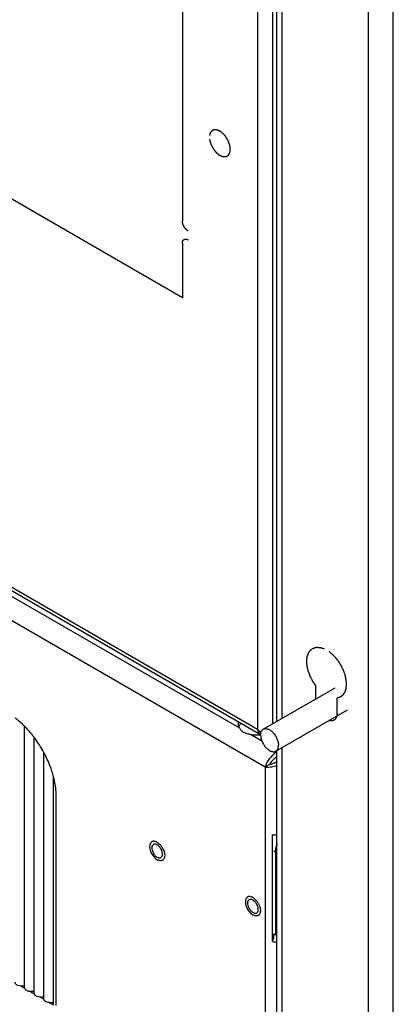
# Model space of a CAD drawing. Header units: inches. Extents: x 3 to 177, y 3 to 114.
# Tile 25 of 95: x 154.81 to 156.65, y 47.79 to 52.64. Entities that reach past the tile are written whole.
import ezdxf

# ---------------------------------------------------------------- set-up
doc = ezdxf.new("R2010")
doc.units = ezdxf.units.IN
doc.header["$LTSCALE"] = 9.973333
doc.header["$MEASUREMENT"] = 0
doc.layers.get('0').update_dxf_attribs({"linetype": 'CONTINUOUS'})
doc.layers.add('03_ALL_AXES', color=7, linetype='CONTINUOUS')
doc.layers.add('08_ALL_COSMETICS', color=7, linetype='CONTINUOUS')

msp = doc.modelspace()

# ---------------------------------------------------------------- linework, layer by layer
at = {"color": 7, "linetype": 'Continuous'}
for p, q in [((156.525, 45.1869), (156.525, 89.278)), ((156.6466, 45.1869), (156.6466, 89.278)), ((155.9779, 87.9097), (155.9779, 49.1438)), ((156.0514, 84.2828), (156.0514, 49.1714)), ((156.0736, 49.1842), (156.0736, 84.2828)), ((156.0988, 49.1987), (156.0988, 84.3005)), ((146.8861, 54.2306), (156.0159, 48.9596)), ((155.9779, 49.1438), (147.1786, 54.2239)), ((155.9926, 49.1177), (147.1894, 54.2001)), ((147.1849, 54.1767), (155.8888, 49.1516)), ((156.2657, 49.2951), (156.2657, 49.3582)), ((156.3694, 49.2231), (156.3694, 49.2983)), ((155.9435, 49.1201), (155.9989, 49.0881)), ((156.0988, 47.0321), (156.0988, 49.0548)), ((156.0736, 47.0673), (156.0736, 49.0371)), ((156.0159, 48.9596), (156.038, 48.9724)), ((156.0159, 48.9596), (156.0159, 47.1895)), ((154.9865, 47.7837), (154.9865, 48.8131)), ((156.0516, 48.0989), (156.0516, 48.6258)), ((156.0583, 48.5454), (156.0656, 48.5412)), ((156.0583, 48.1166), (156.0583, 48.1371)), ((156.0516, 48.0989), (156.0583, 48.1166)), ((154.8323, 47.8673), (154.8098, 47.8803)), ((154.8795, 47.8401), (154.857, 47.8531)), ((154.9266, 47.8129), (154.9041, 47.8259)), ((154.9737, 47.7857), (154.9513, 47.7986))]:
    msp.add_line(p, q, dxfattribs=at)
for centre, radius, start, end in [((156.0191, 49.1489), 0.0403, 222.9477, 231.178), ((156.1254, 48.9376), 0.1082, 119.8008, 126.3062), ((156.1044, 48.9446), 0.0705, 115.9754, 119.3571), ((156.1214, 48.9444), 0.1003, 118.5484, 119.7392), ((156.0209, 49.0714), 0.1005, 297.4605, 301.7396), ((156.0271, 49.0998), 0.1414, 286.4743, 289.2377), ((156.0669, 48.7459), 0.1211, 262.7594, 265.6759), ((156.0673, 48.7511), 0.1263, 265.6702, 272.9073), ((156.0672, 48.2227), 0.1248, 262.7992, 272.9517)]:
    msp.add_arc(centre, radius, start, end, dxfattribs=at)
for points, knots in [([(156.2657, 49.3582), (156.2638, 49.3611), (156.2609, 49.3654), (156.2575, 49.3704), (156.2555, 49.3733), (156.2541, 49.3754), (156.2526, 49.3776), (156.2515, 49.3792), (156.2508, 49.3803), (156.2505, 49.3807), (156.2503, 49.3811), (156.25, 49.3815), (156.2497, 49.3821), (156.2492, 49.3831), (156.2484, 49.3847), (156.2474, 49.3866), (156.2458, 49.3898), (156.2437, 49.3937), (156.2417, 49.3976), (156.2401, 49.4008), (156.2391, 49.4027), (156.2383, 49.4043), (156.2378, 49.4053), (156.2374, 49.406), (156.2372, 49.4064), (156.2371, 49.4068), (156.2369, 49.4073), (156.2364, 49.4085), (156.2358, 49.4103), (156.2349, 49.4127), (156.234, 49.4151), (156.2331, 49.4176), (156.2322, 49.42), (156.2313, 49.4224), (156.2304, 49.4248), (156.2296, 49.4268), (156.229, 49.4284), (156.2286, 49.4297), (156.2282, 49.4307), (156.228, 49.4314), (156.2278, 49.4318), (156.2277, 49.4321), (156.2276, 49.4324), (156.2275, 49.4328), (156.2274, 49.4334), (156.2272, 49.4344), (156.2269, 49.4356), (156.2265, 49.4372), (156.2261, 49.4391), (156.2256, 49.4415), (156.225, 49.4438), (156.2245, 49.4462), (156.224, 49.4485), (156.2234, 49.4509), (156.223, 49.4528), (156.2226, 49.4544), (156.2224, 49.4553), (156.2222, 49.4561), (156.2221, 49.4566), (156.222, 49.457), (156.222, 49.4574), (156.2219, 49.458), (156.2219, 49.459), (156.2218, 49.4605), (156.2216, 49.4624), (156.2214, 49.4654), (156.2211, 49.4691), (156.2208, 49.4729), (156.2206, 49.4755), (156.2205, 49.477), (156.2204, 49.4782), (156.2204, 49.4793), (156.2203, 49.4801), (156.2203, 49.4807), (156.2202, 49.481), (156.2202, 49.4812), (156.2203, 49.4816), (156.2203, 49.482), (156.2204, 49.4827), (156.2205, 49.4835), (156.2206, 49.4849), (156.2208, 49.4866), (156.221, 49.4886), (156.2212, 49.4906), (156.2215, 49.4926), (156.2217, 49.4947), (156.2219, 49.4967), (156.2221, 49.4984), (156.2222, 49.4997), (156.2223, 49.5007), (156.2224, 49.5016), (156.2225, 49.5022), (156.2225, 49.5025), (156.2225, 49.5028), (156.2226, 49.503), (156.2227, 49.5033), (156.2229, 49.5037), (156.2231, 49.5044), (156.2234, 49.5053), (156.2238, 49.5064), (156.2243, 49.5078), (156.2249, 49.5095), (156.2255, 49.5112), (156.226, 49.5129), (156.2266, 49.5146), (156.2272, 49.5162), (156.2277, 49.5176), (156.2281, 49.5188), (156.2283, 49.5195), (156.2285, 49.52), (156.2286, 49.5204), (156.2287, 49.5206), (156.2288, 49.5208), (156.2289, 49.5209), (156.229, 49.521), (156.2292, 49.5213), (156.2295, 49.5218), (156.23, 49.5225), (156.2305, 49.5232), (156.2311, 49.5241), (156.2322, 49.5256), (156.2338, 49.5278), (156.2353, 49.5301), (156.2364, 49.5316), (156.2371, 49.5325), (156.2375, 49.5332), (156.238, 49.5338), (156.2384, 49.5343), (156.2386, 49.5347), (156.2387, 49.5348), (156.2388, 49.5349), (156.2389, 49.535), (156.2391, 49.5351), (156.2393, 49.5353), (156.2397, 49.5356), (156.2403, 49.536), (156.2411, 49.5366), (156.2421, 49.5373), (156.2434, 49.5382), (156.2446, 49.5391), (156.2459, 49.54), (156.2471, 49.5409), (156.2484, 49.5418), (156.2494, 49.5425), (156.2503, 49.5431), (156.2508, 49.5435), (156.2512, 49.5438), (156.2515, 49.544), (156.2518, 49.5442), (156.252, 49.5443), (156.2521, 49.5444), (156.2523, 49.5445), (156.2526, 49.5446), (156.2529, 49.5446), (156.2533, 49.5447), (156.2538, 49.5449), (156.2544, 49.545), (156.2554, 49.5453), (156.2566, 49.5457), (156.2581, 49.5461), (156.2596, 49.5465), (156.2611, 49.5469), (156.2625, 49.5473), (156.264, 49.5477), (156.2653, 49.548), (156.2663, 49.5483), (156.2669, 49.5485), (156.2674, 49.5486), (156.2677, 49.5487), (156.2679, 49.5488), (156.268, 49.5488), (156.2682, 49.5488), (156.2683, 49.5488), (156.2688, 49.5487), (156.2694, 49.5487), (156.2703, 49.5487), (156.2711, 49.5486), (156.2723, 49.5486), (156.2742, 49.5485), (156.2771, 49.5484), (156.2799, 49.5482), (156.2819, 49.5481), (156.283, 49.5481), (156.2839, 49.548), (156.2848, 49.548), (156.2854, 49.548), (156.2858, 49.548), (156.286, 49.5479), (156.2861, 49.5479), (156.2863, 49.5479), (156.2866, 49.5478), (156.2869, 49.5477), (156.2875, 49.5475), (156.2883, 49.5473), (156.2895, 49.5469), (156.2911, 49.5464), (156.2929, 49.5458), (156.2954, 49.5451), (156.2997, 49.5437), (156.3033, 49.5426), (156.3058, 49.5418)], [0, 0, 0, 0, 0.03125, 0.046875, 0.054688, 0.0625, 0.070312, 0.078125, 0.080078, 0.082031, 0.083008, 0.083984, 0.085938, 0.089844, 0.09375, 0.101562, 0.109375, 0.125, 0.140625, 0.148438, 0.15625, 0.160156, 0.164062, 0.166016, 0.166992, 0.167969, 0.169922, 0.171875, 0.179688, 0.1875, 0.195312, 0.203125, 0.210938, 0.21875, 0.226562, 0.234375, 0.238281, 0.242188, 0.246094, 0.248047, 0.249023, 0.25, 0.250977, 0.251953, 0.253906, 0.257812, 0.261719, 0.265625, 0.273438, 0.28125, 0.289062, 0.296875, 0.304688, 0.3125, 0.320312, 0.324219, 0.328125, 0.330078, 0.332031, 0.333008, 0.333984, 0.335938, 0.339844, 0.34375, 0.351562, 0.359375, 0.375, 0.390625, 0.398438, 0.402344, 0.40625, 0.410156, 0.414062, 0.415039, 0.416016, 0.416992, 0.417969, 0.419922, 0.421875, 0.425781, 0.429688, 0.4375, 0.445312, 0.453125, 0.460938, 0.46875, 0.476562, 0.484375, 0.488281, 0.492188, 0.496094, 0.498047, 0.499023, 0.5, 0.500977, 0.501953, 0.503906, 0.507812, 0.511719, 0.515625, 0.523438, 0.53125, 0.539062, 0.546875, 0.554688, 0.5625, 0.570312, 0.574219, 0.578125, 0.580078, 0.582031, 0.583008, 0.583496, 0.583984, 0.584961, 0.585938, 0.589844, 0.59375, 0.597656, 0.601562, 0.609375, 0.625, 0.640625, 0.648438, 0.652344, 0.65625, 0.660156, 0.664062, 0.665039, 0.666016, 0.666504, 0.666992, 0.667969, 0.669922, 0.671875, 0.675781, 0.679688, 0.6875, 0.695312, 0.703125, 0.710938, 0.71875, 0.726562, 0.734375, 0.738281, 0.742188, 0.744141, 0.746094, 0.748047, 0.749023, 0.75, 0.750977, 0.751953, 0.753906, 0.755859, 0.757812, 0.761719, 0.765625, 0.773438, 0.78125, 0.789062, 0.796875, 0.804688, 0.8125, 0.820312, 0.824219, 0.828125, 0.830078, 0.832031, 0.833008, 0.833496, 0.833984, 0.834961, 0.835938, 0.839844, 0.84375, 0.847656, 0.851562, 0.859375, 0.875, 0.890625, 0.898438, 0.902344, 0.90625, 0.910156, 0.914062, 0.915039, 0.916016, 0.916504, 0.916992, 0.917969, 0.919922, 0.921875, 0.925781, 0.929688, 0.9375, 0.945312, 0.953125, 0.96875, 1, 1, 1, 1]), ([(156.3293, 49.5282), (156.3314, 49.5265), (156.3345, 49.5239), (156.3382, 49.5209), (156.3402, 49.5192), (156.3418, 49.518), (156.3434, 49.5167), (156.3445, 49.5157), (156.3453, 49.5151), (156.3456, 49.5148), (156.3459, 49.5146), (156.3461, 49.5144), (156.3466, 49.5139), (156.3472, 49.5133), (156.3482, 49.5122), (156.3494, 49.511), (156.3514, 49.5089), (156.3538, 49.5063), (156.3563, 49.5038), (156.3582, 49.5017), (156.3595, 49.5004), (156.3605, 49.4994), (156.3611, 49.4988), (156.3615, 49.4983), (156.3617, 49.4981), (156.362, 49.4978), (156.3622, 49.4974), (156.3629, 49.4965), (156.3639, 49.4952), (156.3653, 49.4935), (156.3666, 49.4917), (156.3684, 49.4894), (156.3702, 49.487), (156.372, 49.4847), (156.3734, 49.483), (156.3745, 49.4815), (156.3753, 49.4805), (156.3757, 49.4799), (156.3761, 49.4795), (156.3764, 49.479), (156.3768, 49.4783), (156.3775, 49.4772), (156.3785, 49.4756), (156.3796, 49.4737), (156.3812, 49.4712), (156.3828, 49.4686), (156.3844, 49.4661), (156.3855, 49.4642), (156.3867, 49.4623), (156.3876, 49.4608), (156.3882, 49.4599), (156.3885, 49.4594), (156.3888, 49.4589), (156.3891, 49.4582), (156.3895, 49.4574), (156.3902, 49.4561), (156.391, 49.4544), (156.3923, 49.4517), (156.3939, 49.4483), (156.3956, 49.445), (156.3969, 49.4423), (156.3977, 49.4406), (156.3983, 49.4393), (156.3987, 49.4384), (156.3991, 49.4378), (156.3993, 49.4373), (156.3995, 49.4367), (156.3998, 49.4357), (156.4004, 49.4342), (156.4012, 49.4321), (156.4019, 49.43), (156.4029, 49.4273), (156.4047, 49.4225), (156.4062, 49.4184), (156.4072, 49.4156)], [0, 0, 0, 0, 0.0625, 0.09375, 0.109375, 0.125, 0.140625, 0.15625, 0.160156, 0.164062, 0.166016, 0.167969, 0.171875, 0.179688, 0.1875, 0.203125, 0.21875, 0.25, 0.28125, 0.296875, 0.3125, 0.320312, 0.328125, 0.332031, 0.333984, 0.335938, 0.339844, 0.34375, 0.359375, 0.375, 0.390625, 0.40625, 0.4375, 0.453125, 0.46875, 0.484375, 0.492188, 0.496094, 0.5, 0.503906, 0.507812, 0.515625, 0.53125, 0.546875, 0.5625, 0.59375, 0.609375, 0.625, 0.640625, 0.65625, 0.660156, 0.664062, 0.667969, 0.671875, 0.679688, 0.6875, 0.703125, 0.71875, 0.75, 0.78125, 0.796875, 0.8125, 0.820312, 0.828125, 0.832031, 0.835938, 0.839844, 0.84375, 0.859375, 0.875, 0.890625, 0.90625, 0.9375, 1, 1, 1, 1]), ([(156.4072, 49.4156), (156.4076, 49.4138), (156.4084, 49.4102), (156.4097, 49.4048), (156.4107, 49.4004), (156.4115, 49.3972), (156.4119, 49.3954), (156.4122, 49.3941), (156.4125, 49.3929), (156.4127, 49.392), (156.4128, 49.3915), (156.4129, 49.391), (156.4129, 49.3906), (156.413, 49.3898), (156.4131, 49.3883), (156.4133, 49.3862), (156.4136, 49.3827), (156.4139, 49.3792), (156.4142, 49.3758), (156.4144, 49.3736), (156.4145, 49.3719), (156.4146, 49.3706), (156.4147, 49.3695), (156.4148, 49.3686), (156.4148, 49.3681), (156.4149, 49.3676), (156.4149, 49.3672), (156.4149, 49.3667), (156.4148, 49.3661), (156.4147, 49.3654), (156.4146, 49.3644), (156.4145, 49.3628), (156.4143, 49.3609), (156.414, 49.3577), (156.4137, 49.3546), (156.4135, 49.3519), (156.4133, 49.3503), (156.4132, 49.3491), (156.4131, 49.348), (156.413, 49.347), (156.413, 49.3463), (156.4129, 49.346), (156.4129, 49.3458), (156.4129, 49.3456), (156.4128, 49.3454), (156.4127, 49.3451), (156.4125, 49.3445), (156.4122, 49.3437), (156.4118, 49.3424), (156.4113, 49.3407), (156.4107, 49.3387), (156.41, 49.3368), (156.4094, 49.3348), (156.4088, 49.3328), (156.4083, 49.3312), (156.4078, 49.3299), (156.4076, 49.3291), (156.4074, 49.3285), (156.4073, 49.3282), (156.4072, 49.328), (156.4072, 49.3278), (156.4071, 49.3277), (156.4069, 49.3274), (156.4066, 49.327), (156.4062, 49.3263), (156.4057, 49.3255), (156.4052, 49.3247), (156.4045, 49.3237), (156.4033, 49.3218), (156.4019, 49.3197), (156.4005, 49.3176), (156.3996, 49.3163), (156.399, 49.3153), (156.3985, 49.3146), (156.3982, 49.3141), (156.3979, 49.3137), (156.3977, 49.3133), (156.3975, 49.3132), (156.3972, 49.313), (156.397, 49.3128), (156.3965, 49.3124), (156.3959, 49.3119), (156.3952, 49.3114), (156.3943, 49.3107), (156.3931, 49.3098), (156.3917, 49.3087), (156.3903, 49.3076), (156.3889, 49.3065), (156.3878, 49.3056), (156.3868, 49.3049), (156.3861, 49.3043), (156.3856, 49.3039), (156.3853, 49.3036), (156.3851, 49.3035), (156.385, 49.3034), (156.3848, 49.3033), (156.3846, 49.3033), (156.3843, 49.3032), (156.3837, 49.303), (156.383, 49.3028), (156.3822, 49.3025), (156.381, 49.3021), (156.3796, 49.3017), (156.3779, 49.3011), (156.3756, 49.3004), (156.3728, 49.2995), (156.3705, 49.2987), (156.3694, 49.2983)], [0, 0, 0, 0, 0.03125, 0.0625, 0.09375, 0.109375, 0.117188, 0.125, 0.132812, 0.136719, 0.140625, 0.142578, 0.144531, 0.148438, 0.15625, 0.171875, 0.1875, 0.21875, 0.234375, 0.25, 0.257812, 0.265625, 0.273438, 0.277344, 0.28125, 0.283203, 0.285156, 0.289062, 0.292969, 0.296875, 0.304688, 0.3125, 0.328125, 0.34375, 0.375, 0.390625, 0.398438, 0.40625, 0.414062, 0.421875, 0.425781, 0.427734, 0.428711, 0.429688, 0.431641, 0.433594, 0.4375, 0.445312, 0.453125, 0.46875, 0.484375, 0.5, 0.515625, 0.53125, 0.546875, 0.554688, 0.5625, 0.566406, 0.568359, 0.570312, 0.571289, 0.572266, 0.574219, 0.578125, 0.585938, 0.59375, 0.601562, 0.609375, 0.625, 0.65625, 0.671875, 0.6875, 0.695312, 0.703125, 0.707031, 0.710938, 0.714844, 0.716797, 0.71875, 0.722656, 0.726562, 0.734375, 0.742188, 0.75, 0.765625, 0.78125, 0.796875, 0.8125, 0.828125, 0.835938, 0.84375, 0.851562, 0.853516, 0.855469, 0.857422, 0.858398, 0.859375, 0.863281, 0.867188, 0.875, 0.882812, 0.890625, 0.90625, 0.921875, 0.9375, 0.96875, 1, 1, 1, 1]), ([(156.3544, 49.1896), (156.354, 49.1894), (156.3531, 49.189), (156.3522, 49.1885), (156.3515, 49.1882), (156.3512, 49.1881), (156.351, 49.188), (156.3508, 49.1879), (156.3504, 49.1878), (156.3498, 49.1876), (156.349, 49.1874), (156.3483, 49.1871), (156.3477, 49.187), (156.3472, 49.1868), (156.3468, 49.1867), (156.3464, 49.1867), (156.3457, 49.1866), (156.3448, 49.1864), (156.3439, 49.1863), (156.3433, 49.1862), (156.343, 49.1862), (156.3425, 49.1862), (156.342, 49.1862), (156.341, 49.1862), (156.3401, 49.1862), (156.3393, 49.1862), (156.3389, 49.1862), (156.3384, 49.1862), (156.3379, 49.1863), (156.3372, 49.1863), (156.3363, 49.1865), (156.3355, 49.1866), (156.3347, 49.1867), (156.3342, 49.1867), (156.3337, 49.1868), (156.3333, 49.1869), (156.3324, 49.1872), (156.3311, 49.1875), (156.3299, 49.1878), (156.3293, 49.1879)], [0, 0, 0, 0, 0.0625, 0.125, 0.140625, 0.15625, 0.164062, 0.171875, 0.1875, 0.21875, 0.25, 0.28125, 0.3125, 0.328125, 0.34375, 0.359375, 0.375, 0.4375, 0.46875, 0.484375, 0.5, 0.515625, 0.53125, 0.5625, 0.625, 0.640625, 0.65625, 0.671875, 0.6875, 0.71875, 0.75, 0.78125, 0.8125, 0.828125, 0.84375, 0.859375, 0.875, 0.9375, 1, 1, 1, 1]), ([(156.368, 49.2102), (156.3679, 49.2096), (156.3676, 49.2085), (156.3672, 49.2071), (156.3669, 49.2061), (156.3667, 49.2056), (156.3665, 49.2051), (156.3662, 49.2044), (156.3659, 49.2037), (156.3656, 49.2029), (156.3653, 49.2023), (156.3651, 49.2017), (156.3649, 49.2013), (156.3644, 49.2005), (156.3639, 49.1996), (156.3634, 49.1987), (156.3632, 49.1983), (156.363, 49.1979), (156.3628, 49.1976), (156.3625, 49.1972), (156.3619, 49.1965), (156.3614, 49.1958), (156.3609, 49.1952), (156.3607, 49.1949), (156.3605, 49.1946), (156.3601, 49.1943), (156.3596, 49.1938), (156.3591, 49.1933), (156.3585, 49.1928), (156.3581, 49.1923), (156.3577, 49.192), (156.3574, 49.1917), (156.3571, 49.1915), (156.3565, 49.1911), (156.3556, 49.1905), (156.3548, 49.1899), (156.3544, 49.1896)], [0, 0, 0, 0, 0.0625, 0.125, 0.15625, 0.171875, 0.1875, 0.21875, 0.25, 0.28125, 0.3125, 0.328125, 0.34375, 0.375, 0.4375, 0.46875, 0.484375, 0.5, 0.515625, 0.53125, 0.5625, 0.625, 0.640625, 0.65625, 0.671875, 0.6875, 0.71875, 0.75, 0.78125, 0.8125, 0.828125, 0.84375, 0.859375, 0.875, 0.9375, 1, 1, 1, 1]), ([(156.3694, 49.2231), (156.3694, 49.2225), (156.3694, 49.2217), (156.3694, 49.2205), (156.3693, 49.2197), (156.3693, 49.2189), (156.3692, 49.2181), (156.3691, 49.2172), (156.3691, 49.2164), (156.369, 49.2156), (156.3689, 49.2148), (156.3688, 49.214), (156.3686, 49.2133), (156.3685, 49.2125), (156.3683, 49.2115), (156.3681, 49.2107), (156.368, 49.2102)], [0, 0, 0, 0, 0.125, 0.1875, 0.25, 0.3125, 0.375, 0.4375, 0.5, 0.5625, 0.625, 0.6875, 0.75, 0.8125, 0.875, 1, 1, 1, 1]), ([(155.8888, 49.1516), (155.8907, 49.1476), (155.8964, 49.1395), (155.9089, 49.1299), (155.9252, 49.1234), (155.9372, 49.1211), (155.9435, 49.1201)], [0, 0, 0, 0, 0.205638, 0.442107, 0.708308, 1, 1, 1, 1]), ([(155.9779, 49.1438), (155.9785, 49.1416), (155.981, 49.1336), (155.9853, 49.126), (155.9896, 49.1215)], [0, 0, 0, 0, 0.262568, 1, 1, 1, 1]), ([(156.0613, 49.0248), (156.0574, 49.0219), (156.0429, 49.0098), (156.031, 48.9944), (156.0244, 48.982)], [0, 0, 0, 0, 0.255482, 1, 1, 1, 1]), ([(156.0698, 49.0061), (156.0624, 49.0019), (156.0501, 48.9919), (156.0408, 48.9789), (156.038, 48.9724)], [0, 0, 0, 0, 0.547202, 1, 1, 1, 1]), ([(156.0244, 48.982), (156.0234, 48.9801), (156.0199, 48.9729), (156.0171, 48.9653), (156.0159, 48.9596)], [0, 0, 0, 0, 0.270113, 1, 1, 1, 1]), ([(156.0159, 48.9596), (156.0236, 48.9584), (156.0411, 48.9583), (156.0582, 48.9615), (156.0672, 48.9642)], [0, 0, 0, 0, 0.454566, 1, 1, 1, 1]), ([(156.038, 48.9724), (156.0401, 48.9728), (156.0502, 48.9748), (156.06, 48.9785), (156.0672, 48.9823)], [0, 0, 0, 0, 0.206633, 1, 1, 1, 1])]:
    msp.add_open_spline(points, degree=3, knots=knots, dxfattribs=at)
for points in [[(155.984, 49.1384), (155.9819, 49.1401), (155.9798, 49.1418), (155.9779, 49.1438)], [(155.9951, 49.1312), (155.9912, 49.1333), (155.9875, 49.1357), (155.984, 49.1384)]]:
    msp.add_open_spline(points, degree=3, dxfattribs=at)
at = {"layer": '03_ALL_AXES', "color": 7, "linetype": 'Continuous'}
for p, q in [((156.0059, 49.1451), (156.3595, 49.3492)), ((156.0682, 49.0371), (156.4218, 49.2412)), ((154.8309, 47.8715), (154.8309, 49.1567)), ((154.878, 47.8443), (154.878, 49.1032)), ((154.9252, 47.8171), (154.9252, 49.0294)), ((154.9723, 47.7898), (154.9723, 48.909)), ((155.4802, 48.5773), (155.4778, 48.5782)), ((155.4844, 48.5874), (155.4887, 48.5845)), ((155.5098, 48.5258), (155.51, 48.5299)), ((155.5206, 48.5245), (155.5204, 48.5188)), ((156.0659, 48.5488), (156.0656, 48.5412)), ((156.0656, 48.5412), (156.0656, 48.1329)), ((155.9558, 48.3153), (155.9601, 48.3124)), ((155.9516, 48.3052), (155.9492, 48.3061)), ((155.9812, 48.2536), (155.9814, 48.2577)), ((155.9921, 48.2523), (155.9918, 48.2466)), ((156.0583, 48.1371), (156.0656, 48.1329))]:
    msp.add_line(p, q, dxfattribs=at)
for centre, radius, start, end in [((154.4212, 48.7588), 0.5731, 28.2295, 37.0335), ((155.9765, 49.2778), 0.1612, 267.5395, 275.7628), ((155.4713, 48.5666), 0.0126, 108.905, 119.9895), ((155.4588, 48.5448), 0.0497, 59.024, 59.9978), ((155.9302, 48.2727), 0.0497, 59.024, 59.9978), ((155.9427, 48.2944), 0.0126, 108.905, 119.9895), ((154.8183, 47.9289), 0.0494, 281.4405, 285.0648), ((154.8654, 47.9017), 0.0494, 281.4405, 285.0648), ((154.9126, 47.8745), 0.0494, 281.4405, 285.0648), ((154.9597, 47.8473), 0.0494, 281.4405, 285.0648)]:
    msp.add_arc(centre, radius, start, end, dxfattribs=at)
for points, knots in [([(154.8315, 49.1583), (154.8277, 49.1621), (154.8126, 49.1767), (154.7965, 49.1902), (154.784, 49.1994)], [0, 0, 0, 0, 0.256769, 1, 1, 1, 1]), ([(154.8787, 49.104), (154.875, 49.1088), (154.8602, 49.1277), (154.8442, 49.1457), (154.8315, 49.1583)], [0, 0, 0, 0, 0.254372, 1, 1, 1, 1]), ([(155.8828, 49.1707), (155.8828, 49.1697), (155.883, 49.1655), (155.8841, 49.1613), (155.8853, 49.1584)], [0, 0, 0, 0, 0.246504, 1, 1, 1, 1]), ([(155.8853, 49.1584), (155.886, 49.1566), (155.8871, 49.1543), (155.8885, 49.1522), (155.8888, 49.1516)], [0, 0, 0, 0, 0.744291, 1, 1, 1, 1]), ([(155.8964, 49.1731), (155.8952, 49.172), (155.891, 49.1677), (155.8876, 49.1626), (155.8858, 49.1586)], [0, 0, 0, 0, 0.266294, 1, 1, 1, 1]), ([(155.993, 49.1165), (155.993, 49.1197), (155.9935, 49.1257), (155.9956, 49.1328), (155.9981, 49.1375), (156.0003, 49.1406), (156.0029, 49.1431), (156.0049, 49.1445), (156.0059, 49.1451)], [0, 0, 0, 0, 0.289407, 0.548292, 0.667741, 0.781771, 0.891905, 1, 1, 1, 1]), ([(156.0059, 49.1451), (156.0074, 49.146), (156.0108, 49.1474), (156.0164, 49.1482), (156.0224, 49.1478), (156.0287, 49.1461), (156.0352, 49.1432), (156.0416, 49.1393), (156.048, 49.1343), (156.0563, 49.1263), (156.0655, 49.1145), (156.0727, 49.1012), (156.077, 49.09), (156.0794, 49.0817), (156.0808, 49.0736), (156.0812, 49.0682), (156.0812, 49.0657)], [0, 0, 0, 0, 0.042826, 0.087421, 0.135217, 0.187141, 0.243603, 0.304577, 0.369693, 0.43832, 0.582552, 0.729591, 0.8016, 0.871217, 0.937596, 1, 1, 1, 1]), ([(155.9435, 49.1201), (155.9456, 49.1196), (155.9542, 49.118), (155.963, 49.117), (155.9696, 49.1168)], [0, 0, 0, 0, 0.245327, 1, 1, 1, 1]), ([(155.993, 49.1165), (155.993, 49.114), (155.9934, 49.1086), (155.9948, 49.1005), (155.9971, 49.0922), (156.0014, 49.081), (156.0086, 49.0677), (156.0179, 49.0559), (156.0262, 49.0479), (156.0325, 49.0429), (156.039, 49.039), (156.0454, 49.0361), (156.0517, 49.0344), (156.0577, 49.034), (156.0633, 49.0348), (156.0667, 49.0362), (156.0682, 49.0371)], [0, 0, 0, 0, 0.062404, 0.128783, 0.1984, 0.270409, 0.417448, 0.56168, 0.630307, 0.695423, 0.756397, 0.812859, 0.864783, 0.912579, 0.957174, 1, 1, 1, 1]), ([(156.0682, 49.0371), (156.0693, 49.0377), (156.0712, 49.0391), (156.0738, 49.0416), (156.0761, 49.0447), (156.0786, 49.0494), (156.0807, 49.0565), (156.0812, 49.0625), (156.0812, 49.0657)], [0, 0, 0, 0, 0.108095, 0.218229, 0.332259, 0.451708, 0.710593, 1, 1, 1, 1]), ([(154.9738, 48.9088), (154.9712, 48.919), (154.9591, 48.9607), (154.9417, 49.0009), (154.9261, 49.0299)], [0, 0, 0, 0, 0.243076, 1, 1, 1, 1]), ([(154.9865, 48.8131), (154.9865, 48.8207), (154.9854, 48.8529), (154.9798, 48.8849), (154.9738, 48.9088)], [0, 0, 0, 0, 0.236934, 1, 1, 1, 1]), ([(155.449, 48.5802), (155.4479, 48.5775), (155.4465, 48.5711), (155.4466, 48.5608), (155.4488, 48.5496), (155.453, 48.5382), (155.4588, 48.5272), (155.4661, 48.5172), (155.4743, 48.5087), (155.4805, 48.5042), (155.4836, 48.5024)], [0, 0, 0, 0, 0.099326, 0.212691, 0.33854, 0.473225, 0.611899, 0.749229, 0.880045, 1, 1, 1, 1]), ([(155.4748, 48.5917), (155.4721, 48.5925), (155.468, 48.5932), (155.4626, 48.5926), (155.4591, 48.5914), (155.4559, 48.5895), (155.4521, 48.5861), (155.45, 48.5827), (155.449, 48.5802)], [0, 0, 0, 0, 0.269697, 0.393037, 0.511572, 0.628414, 0.746938, 1, 1, 1, 1]), ([(155.465, 48.5775), (155.4625, 48.576), (155.4581, 48.5705), (155.4572, 48.5639), (155.4572, 48.5604)], [0, 0, 0, 0, 0.449486, 1, 1, 1, 1]), ([(155.4572, 48.5604), (155.4572, 48.5592), (155.4575, 48.5542), (155.4586, 48.5493), (155.4599, 48.5456)], [0, 0, 0, 0, 0.23303, 1, 1, 1, 1]), ([(155.4778, 48.5782), (155.4768, 48.5785), (155.4734, 48.5794), (155.4696, 48.5793), (155.4672, 48.5785)], [0, 0, 0, 0, 0.274001, 1, 1, 1, 1]), ([(155.4836, 48.5878), (155.4829, 48.5883), (155.4801, 48.5898), (155.4771, 48.5911), (155.4748, 48.5917)], [0, 0, 0, 0, 0.262251, 1, 1, 1, 1]), ([(155.5001, 48.5594), (155.4974, 48.5635), (155.4916, 48.5704), (155.484, 48.5757), (155.4802, 48.5773)], [0, 0, 0, 0, 0.534119, 1, 1, 1, 1]), ([(155.4887, 48.5845), (155.4921, 48.582), (155.4987, 48.576), (155.507, 48.5654), (155.5138, 48.5533), (155.517, 48.5447), (155.5182, 48.5403)], [0, 0, 0, 0, 0.236784, 0.490089, 0.748573, 1, 1, 1, 1]), ([(155.5074, 48.5446), (155.507, 48.5459), (155.505, 48.5511), (155.5024, 48.556), (155.5001, 48.5594)], [0, 0, 0, 0, 0.246331, 1, 1, 1, 1]), ([(156.0736, 48.5801), (156.0716, 48.5749), (156.0683, 48.5646), (156.0664, 48.554), (156.0659, 48.5488)], [0, 0, 0, 0, 0.516194, 1, 1, 1, 1]), ([(155.4599, 48.5456), (155.4617, 48.5401), (155.467, 48.5297), (155.4765, 48.5192), (155.4851, 48.5136), (155.4913, 48.5112), (155.4972, 48.5108), (155.5008, 48.5119), (155.5023, 48.5128)], [0, 0, 0, 0, 0.296524, 0.580136, 0.705404, 0.815823, 0.91233, 1, 1, 1, 1]), ([(155.5182, 48.51), (155.5173, 48.5075), (155.5152, 48.5041), (155.5114, 48.5007), (155.5082, 48.4988), (155.5046, 48.4977), (155.4993, 48.4971), (155.4952, 48.4977), (155.4925, 48.4985)], [0, 0, 0, 0, 0.253062, 0.371586, 0.488428, 0.606963, 0.730303, 1, 1, 1, 1]), ([(155.5023, 48.5128), (155.5044, 48.514), (155.5081, 48.5179), (155.5094, 48.5231), (155.5098, 48.5258)], [0, 0, 0, 0, 0.460813, 1, 1, 1, 1]), ([(155.51, 48.5299), (155.51, 48.531), (155.5098, 48.536), (155.5086, 48.541), (155.5074, 48.5446)], [0, 0, 0, 0, 0.23303, 1, 1, 1, 1]), ([(155.5182, 48.5403), (155.5186, 48.5389), (155.5199, 48.5338), (155.5206, 48.5284), (155.5206, 48.5245)], [0, 0, 0, 0, 0.262482, 1, 1, 1, 1]), ([(155.5204, 48.5188), (155.5203, 48.518), (155.5199, 48.515), (155.5191, 48.512), (155.5182, 48.51)], [0, 0, 0, 0, 0.263405, 1, 1, 1, 1]), ([(155.4925, 48.4985), (155.4918, 48.4987), (155.4887, 48.4997), (155.4858, 48.5012), (155.4836, 48.5024)], [0, 0, 0, 0, 0.237982, 1, 1, 1, 1]), ([(155.9462, 48.3196), (155.9435, 48.3203), (155.9394, 48.321), (155.9341, 48.3204), (155.9305, 48.3192), (155.9273, 48.3174), (155.9235, 48.314), (155.9214, 48.3105), (155.9204, 48.3081)], [0, 0, 0, 0, 0.269697, 0.393037, 0.511572, 0.628414, 0.746938, 1, 1, 1, 1]), ([(155.9551, 48.3157), (155.9543, 48.3161), (155.9515, 48.3177), (155.9485, 48.3189), (155.9462, 48.3196)], [0, 0, 0, 0, 0.262251, 1, 1, 1, 1]), ([(155.9204, 48.3081), (155.9193, 48.3053), (155.9179, 48.2989), (155.918, 48.2886), (155.9202, 48.2774), (155.9244, 48.266), (155.9302, 48.255), (155.9375, 48.245), (155.9457, 48.2366), (155.9519, 48.232), (155.9551, 48.2302)], [0, 0, 0, 0, 0.099326, 0.212691, 0.33854, 0.473225, 0.611899, 0.749229, 0.880045, 1, 1, 1, 1]), ([(155.9364, 48.3053), (155.9339, 48.3038), (155.9295, 48.2984), (155.9287, 48.2918), (155.9287, 48.2882)], [0, 0, 0, 0, 0.449486, 1, 1, 1, 1]), ([(155.9287, 48.2882), (155.9287, 48.287), (155.9289, 48.282), (155.93, 48.2771), (155.9313, 48.2735)], [0, 0, 0, 0, 0.23303, 1, 1, 1, 1]), ([(155.9313, 48.2735), (155.9331, 48.2679), (155.9384, 48.2576), (155.9479, 48.247), (155.9565, 48.2414), (155.9627, 48.2391), (155.9686, 48.2386), (155.9722, 48.2398), (155.9737, 48.2406)], [0, 0, 0, 0, 0.296524, 0.580136, 0.705404, 0.815823, 0.91233, 1, 1, 1, 1]), ([(155.9492, 48.3061), (155.9482, 48.3064), (155.9448, 48.3072), (155.941, 48.3071), (155.9386, 48.3063)], [0, 0, 0, 0, 0.274001, 1, 1, 1, 1]), ([(155.9715, 48.2873), (155.9688, 48.2913), (155.963, 48.2983), (155.9554, 48.3035), (155.9516, 48.3052)], [0, 0, 0, 0, 0.534119, 1, 1, 1, 1]), ([(155.9601, 48.3124), (155.9635, 48.3099), (155.9701, 48.3039), (155.9784, 48.2932), (155.9852, 48.2812), (155.9884, 48.2725), (155.9897, 48.2681)], [0, 0, 0, 0, 0.236784, 0.490089, 0.748573, 1, 1, 1, 1]), ([(155.9788, 48.2725), (155.9784, 48.2737), (155.9765, 48.2789), (155.9738, 48.2838), (155.9715, 48.2873)], [0, 0, 0, 0, 0.246331, 1, 1, 1, 1]), ([(155.9814, 48.2577), (155.9814, 48.2589), (155.9812, 48.2639), (155.9801, 48.2688), (155.9788, 48.2725)], [0, 0, 0, 0, 0.23303, 1, 1, 1, 1]), ([(155.9897, 48.2681), (155.99, 48.2668), (155.9913, 48.2616), (155.992, 48.2562), (155.9921, 48.2523)], [0, 0, 0, 0, 0.262482, 1, 1, 1, 1]), ([(155.9639, 48.2264), (155.9632, 48.2266), (155.9601, 48.2276), (155.9572, 48.229), (155.9551, 48.2302)], [0, 0, 0, 0, 0.237982, 1, 1, 1, 1]), ([(155.9897, 48.2378), (155.9887, 48.2354), (155.9866, 48.232), (155.9828, 48.2285), (155.9796, 48.2267), (155.976, 48.2255), (155.9707, 48.2249), (155.9666, 48.2256), (155.9639, 48.2264)], [0, 0, 0, 0, 0.253062, 0.371586, 0.488428, 0.606963, 0.730303, 1, 1, 1, 1]), ([(155.9737, 48.2406), (155.9758, 48.2418), (155.9795, 48.2458), (155.9808, 48.2509), (155.9812, 48.2536)], [0, 0, 0, 0, 0.460813, 1, 1, 1, 1]), ([(155.9918, 48.2466), (155.9917, 48.2458), (155.9913, 48.2428), (155.9905, 48.2399), (155.9897, 48.2378)], [0, 0, 0, 0, 0.263405, 1, 1, 1, 1]), ([(154.8281, 47.8805), (154.823, 47.8795), (154.8126, 47.879), (154.8002, 47.8816), (154.792, 47.8858), (154.7874, 47.8895), (154.7845, 47.8939), (154.7837, 47.8972), (154.7837, 47.8987)], [0, 0, 0, 0, 0.296525, 0.580139, 0.705407, 0.815826, 0.912332, 1, 1, 1, 1]), ([(154.8752, 47.8533), (154.8701, 47.8523), (154.8597, 47.8517), (154.8474, 47.8544), (154.8392, 47.8585), (154.8346, 47.8623), (154.8316, 47.8667), (154.8309, 47.8699), (154.8309, 47.8715)], [0, 0, 0, 0, 0.296525, 0.580139, 0.705407, 0.815826, 0.912332, 1, 1, 1, 1]), ([(154.9224, 47.8261), (154.9172, 47.8251), (154.9069, 47.8245), (154.8945, 47.8271), (154.8863, 47.8313), (154.8817, 47.8351), (154.8787, 47.8395), (154.878, 47.8427), (154.878, 47.8443)], [0, 0, 0, 0, 0.296525, 0.580139, 0.705407, 0.815826, 0.912332, 1, 1, 1, 1]), ([(154.9695, 47.7989), (154.9644, 47.7979), (154.954, 47.7973), (154.9416, 47.7999), (154.9334, 47.8041), (154.9289, 47.8079), (154.9259, 47.8122), (154.9252, 47.8155), (154.9252, 47.8171)], [0, 0, 0, 0, 0.296525, 0.580139, 0.705407, 0.815826, 0.912332, 1, 1, 1, 1])]:
    msp.add_open_spline(points, degree=3, knots=knots, dxfattribs=at)
msp.add_open_spline([(155.8842, 49.1801), (155.8833, 49.1771), (155.8828, 49.1739), (155.8828, 49.1707)], degree=3, dxfattribs=at)
at = {"layer": '08_ALL_COSMETICS', "color": 7, "linetype": 'Continuous'}
for p, q in [((155.6081, 53.8527), (155.6081, 51.6486)), ((155.6081, 51.2709), (153.8139, 52.3067)), ((155.6081, 51.5398), (155.6081, 51.2709))]:
    msp.add_line(p, q, dxfattribs=at)
for points, knots in [([(155.8429, 52.0139), (155.8427, 52.0148), (155.8422, 52.0167), (155.8416, 52.0196), (155.8411, 52.0219), (155.8406, 52.0238), (155.8404, 52.025), (155.8402, 52.0259), (155.84, 52.0265), (155.84, 52.0268), (155.8399, 52.0271), (155.8397, 52.0275), (155.8394, 52.0283), (155.839, 52.0295), (155.8383, 52.0315), (155.8376, 52.0334), (155.8369, 52.0353), (155.8364, 52.0367), (155.8359, 52.0379), (155.8356, 52.0389), (155.8354, 52.0395), (155.8352, 52.04), (155.835, 52.0404), (155.8346, 52.0413), (155.8337, 52.0429), (155.8326, 52.0452), (155.8311, 52.0481), (155.8301, 52.0502), (155.8294, 52.0516), (155.829, 52.0523), (155.8287, 52.0529), (155.8284, 52.0533), (155.8281, 52.0537), (155.8278, 52.0543), (155.8272, 52.0552), (155.8262, 52.0567), (155.8248, 52.0589), (155.8233, 52.0611), (155.8223, 52.0626), (155.8217, 52.0635), (155.8214, 52.064), (155.8211, 52.0645), (155.8208, 52.0649), (155.8204, 52.0654), (155.8199, 52.066), (155.8189, 52.0672), (155.8174, 52.0689), (155.8154, 52.0713), (155.8138, 52.0732), (155.8127, 52.0746), (155.8121, 52.0753), (155.8117, 52.0757), (155.8114, 52.076), (155.8109, 52.0764), (155.8102, 52.077), (155.8093, 52.0779), (155.8083, 52.0788), (155.8068, 52.0802), (155.8054, 52.0815), (155.804, 52.0828), (155.8031, 52.0836), (155.8025, 52.0842), (155.8022, 52.0845), (155.802, 52.0846), (155.8018, 52.0847), (155.8016, 52.0849), (155.8012, 52.0852), (155.8005, 52.0856), (155.7996, 52.0862), (155.7981, 52.0872), (155.7966, 52.0882), (155.7952, 52.0892), (155.7942, 52.0899), (155.7935, 52.0904), (155.7929, 52.0908), (155.7925, 52.0911), (155.7921, 52.0913), (155.7918, 52.0915), (155.7915, 52.0916), (155.7912, 52.0918), (155.7907, 52.092), (155.7902, 52.0923), (155.7894, 52.0926), (155.7885, 52.093), (155.787, 52.0937), (155.7855, 52.0943), (155.7841, 52.095), (155.7831, 52.0954), (155.7825, 52.0957), (155.7821, 52.0959), (155.7819, 52.096), (155.7817, 52.0961), (155.7815, 52.0961), (155.7812, 52.0962), (155.7806, 52.0963), (155.7797, 52.0965), (155.7782, 52.0968), (155.7768, 52.0971), (155.7753, 52.0974), (155.7743, 52.0976), (155.7734, 52.0978), (155.7726, 52.0979), (155.7722, 52.098), (155.772, 52.0981), (155.7718, 52.0981), (155.7716, 52.0981), (155.7713, 52.0981), (155.7709, 52.098), (155.7701, 52.098), (155.7692, 52.0979), (155.7679, 52.0978), (155.7666, 52.0977), (155.7653, 52.0976), (155.7645, 52.0976), (155.7638, 52.0975), (155.7633, 52.0975), (155.7629, 52.0975), (155.7626, 52.0973), (155.7623, 52.0972), (155.762, 52.0971), (155.7614, 52.0969), (155.7604, 52.0964), (155.7593, 52.096), (155.7582, 52.0955), (155.7573, 52.0951), (155.7566, 52.0949), (155.7561, 52.0946), (155.7557, 52.0945), (155.7554, 52.0943), (155.7551, 52.0942), (155.7549, 52.094), (155.7545, 52.0937), (155.7541, 52.0932), (155.7535, 52.0927), (155.7526, 52.0919), (155.7517, 52.0911), (155.7508, 52.0902), (155.7501, 52.0896), (155.7496, 52.0891), (155.7492, 52.0888), (155.7491, 52.0887), (155.7489, 52.0886), (155.7488, 52.0884), (155.7487, 52.0882), (155.7485, 52.0879), (155.7482, 52.0873), (155.7478, 52.0866), (155.7473, 52.0857), (155.7466, 52.0845), (155.7459, 52.0834), (155.7453, 52.0822), (155.7449, 52.0815), (155.7446, 52.081), (155.7444, 52.0807), (155.7443, 52.0806), (155.7443, 52.0804), (155.7442, 52.0802), (155.7441, 52.0798), (155.744, 52.0792), (155.7437, 52.0783), (155.7433, 52.0768), (155.7429, 52.075), (155.7423, 52.0728), (155.7419, 52.0714), (155.7417, 52.0707)], [0, 0, 0, 0, 0.015625, 0.03125, 0.046875, 0.054688, 0.0625, 0.066406, 0.070312, 0.071289, 0.072266, 0.074219, 0.078125, 0.085938, 0.09375, 0.109375, 0.117188, 0.125, 0.132812, 0.136719, 0.140625, 0.142578, 0.144531, 0.148438, 0.15625, 0.171875, 0.1875, 0.203125, 0.207031, 0.210938, 0.214844, 0.216797, 0.21875, 0.222656, 0.226562, 0.234375, 0.25, 0.265625, 0.273438, 0.277344, 0.28125, 0.283203, 0.285156, 0.289062, 0.292969, 0.296875, 0.3125, 0.328125, 0.34375, 0.351562, 0.355469, 0.357422, 0.359375, 0.363281, 0.367188, 0.375, 0.382812, 0.390625, 0.40625, 0.414062, 0.421875, 0.425781, 0.427734, 0.428711, 0.429688, 0.431641, 0.433594, 0.4375, 0.445312, 0.453125, 0.46875, 0.476562, 0.484375, 0.488281, 0.492188, 0.496094, 0.498047, 0.5, 0.501953, 0.503906, 0.507812, 0.511719, 0.515625, 0.523438, 0.53125, 0.546875, 0.554688, 0.5625, 0.566406, 0.568359, 0.570312, 0.571289, 0.572266, 0.574219, 0.578125, 0.585938, 0.59375, 0.609375, 0.617188, 0.625, 0.632812, 0.636719, 0.640625, 0.641602, 0.642578, 0.644531, 0.646484, 0.648438, 0.65625, 0.664062, 0.671875, 0.6875, 0.695312, 0.703125, 0.707031, 0.710938, 0.714844, 0.716797, 0.71875, 0.722656, 0.726562, 0.734375, 0.75, 0.757812, 0.765625, 0.773438, 0.777344, 0.78125, 0.783203, 0.785156, 0.789062, 0.792969, 0.796875, 0.804688, 0.8125, 0.828125, 0.835938, 0.84375, 0.851562, 0.853516, 0.855469, 0.857422, 0.858398, 0.859375, 0.863281, 0.867188, 0.875, 0.882812, 0.890625, 0.90625, 0.914062, 0.921875, 0.925781, 0.927734, 0.928711, 0.929688, 0.931641, 0.933594, 0.9375, 0.945312, 0.953125, 0.96875, 0.984375, 1, 1, 1, 1]), ([(155.7417, 52.0516), (155.7419, 52.0506), (155.7423, 52.0484), (155.7429, 52.0458), (155.7433, 52.0437), (155.7436, 52.0421), (155.7439, 52.0408), (155.7441, 52.0399), (155.7442, 52.0393), (155.7442, 52.0389), (155.7444, 52.0385), (155.7446, 52.038), (155.7449, 52.037), (155.7454, 52.0356), (155.7459, 52.034), (155.7465, 52.0323), (155.7471, 52.0307), (155.7476, 52.029), (155.7481, 52.0277), (155.7484, 52.0267), (155.7486, 52.0262), (155.7487, 52.0258), (155.7489, 52.0254), (155.7492, 52.0248), (155.7497, 52.0239), (155.7503, 52.0225), (155.7511, 52.0209), (155.7519, 52.0193), (155.7526, 52.0177), (155.7534, 52.0161), (155.7541, 52.0147), (155.7545, 52.0138), (155.7548, 52.0132), (155.755, 52.0128), (155.7552, 52.0124), (155.7555, 52.0119), (155.7561, 52.011), (155.7569, 52.0098), (155.7579, 52.0082), (155.7588, 52.0067), (155.7598, 52.0052), (155.7607, 52.0037), (155.7615, 52.0024), (155.7621, 52.0015), (155.7624, 52.001), (155.7627, 52.0006), (155.7629, 52.0003), (155.7633, 51.9998), (155.7639, 51.9991), (155.7648, 51.9979), (155.7659, 51.9966), (155.767, 51.9952), (155.7681, 51.9939), (155.7692, 51.9926), (155.7701, 51.9914), (155.7707, 51.9906), (155.7711, 51.9902), (155.7714, 51.9898), (155.7717, 51.9896), (155.7721, 51.9892), (155.7728, 51.9885), (155.7738, 51.9875), (155.775, 51.9864), (155.7762, 51.9852), (155.7774, 51.984), (155.7784, 51.9831), (155.7792, 51.9823), (155.7798, 51.9817), (155.7803, 51.9812), (155.7808, 51.9808), (155.781, 51.9805), (155.7814, 51.9803), (155.7818, 51.98), (155.7823, 51.9796), (155.783, 51.9792), (155.7838, 51.9786), (155.7849, 51.9778), (155.7861, 51.9769), (155.7874, 51.976), (155.7884, 51.9752), (155.7893, 51.9746), (155.7899, 51.9742), (155.7904, 51.9738), (155.7908, 51.9735), (155.791, 51.9734), (155.7912, 51.9732), (155.7913, 51.9732), (155.7916, 51.9731), (155.7919, 51.9729), (155.7925, 51.9726), (155.7931, 51.9723), (155.7939, 51.9719), (155.795, 51.9714), (155.7963, 51.9707), (155.7975, 51.9701), (155.7986, 51.9696), (155.7995, 51.9692), (155.8001, 51.9689), (155.8006, 51.9686), (155.801, 51.9684), (155.8012, 51.9683), (155.8014, 51.9682), (155.8015, 51.9682), (155.8017, 51.9682), (155.8021, 51.9681), (155.8026, 51.968), (155.8032, 51.9678), (155.804, 51.9676), (155.805, 51.9673), (155.8062, 51.967), (155.8074, 51.9667), (155.8084, 51.9665), (155.8092, 51.9663), (155.8098, 51.9661), (155.8103, 51.966), (155.8107, 51.9659), (155.8109, 51.9658), (155.811, 51.9658), (155.8112, 51.9658), (155.8113, 51.9658), (155.8117, 51.9658), (155.8122, 51.9658), (155.8127, 51.9658), (155.8135, 51.9658), (155.8144, 51.9658), (155.8156, 51.9658), (155.8167, 51.9659), (155.8177, 51.9659), (155.8184, 51.9659), (155.819, 51.9659), (155.8195, 51.9659), (155.8198, 51.9659), (155.82, 51.9659), (155.8201, 51.9659), (155.8202, 51.9659), (155.8204, 51.966), (155.8207, 51.9661), (155.8211, 51.9662), (155.8216, 51.9664), (155.8223, 51.9666), (155.8231, 51.9669), (155.8241, 51.9672), (155.8251, 51.9676), (155.826, 51.9679), (155.8266, 51.9681), (155.8271, 51.9682), (155.8275, 51.9684), (155.8278, 51.9685), (155.828, 51.9685), (155.8281, 51.9686), (155.8282, 51.9687), (155.8284, 51.9688), (155.8286, 51.969), (155.8289, 51.9692), (155.8294, 51.9696), (155.8299, 51.97), (155.8306, 51.9705), (155.8314, 51.9712), (155.8322, 51.9718), (155.8329, 51.9724), (155.8335, 51.9728), (155.8339, 51.9731), (155.8342, 51.9734), (155.8345, 51.9736), (155.8346, 51.9737), (155.8347, 51.9738), (155.8348, 51.9739), (155.8349, 51.974), (155.8351, 51.9743), (155.8353, 51.9747), (155.8356, 51.9751), (155.836, 51.9757), (155.8365, 51.9765), (155.8371, 51.9774), (155.8378, 51.9783), (155.8383, 51.9791), (155.8387, 51.9797), (155.839, 51.9802), (155.8392, 51.9806), (155.8394, 51.9808), (155.8395, 51.981), (155.8396, 51.9811), (155.8396, 51.9812), (155.8397, 51.9814), (155.8398, 51.9818), (155.84, 51.9823), (155.8402, 51.9829), (155.8404, 51.9836), (155.8407, 51.9846), (155.8411, 51.9858), (155.8415, 51.987), (155.8418, 51.988), (155.8421, 51.9888), (155.8423, 51.9894), (155.8424, 51.9898), (155.8426, 51.9902), (155.8426, 51.9904), (155.8427, 51.9905), (155.8427, 51.9907), (155.8427, 51.9909), (155.8427, 51.9913), (155.8428, 51.9919), (155.8429, 51.9926), (155.843, 51.9935), (155.8431, 51.9947), (155.8432, 51.9961), (155.8434, 51.9975), (155.8435, 51.9986), (155.8436, 51.9995), (155.8436, 52.0002), (155.8437, 52.0008), (155.8437, 52.0012), (155.8438, 52.0014), (155.8438, 52.0016), (155.8438, 52.0018), (155.8438, 52.0021), (155.8437, 52.0025), (155.8437, 52.0031), (155.8436, 52.0039), (155.8435, 52.0049), (155.8434, 52.0062), (155.8433, 52.0083), (155.8431, 52.0108), (155.8429, 52.0129), (155.8429, 52.0139)], [0, 0, 0, 0, 0.015625, 0.03125, 0.039062, 0.046875, 0.054688, 0.058594, 0.060547, 0.0625, 0.064453, 0.066406, 0.070312, 0.078125, 0.085938, 0.09375, 0.101562, 0.109375, 0.117188, 0.121094, 0.123047, 0.125, 0.126953, 0.128906, 0.132812, 0.140625, 0.148438, 0.15625, 0.164062, 0.171875, 0.179688, 0.183594, 0.185547, 0.1875, 0.189453, 0.191406, 0.195312, 0.203125, 0.210938, 0.21875, 0.226562, 0.234375, 0.242188, 0.246094, 0.248047, 0.25, 0.251953, 0.253906, 0.257812, 0.265625, 0.273438, 0.28125, 0.289062, 0.296875, 0.304688, 0.308594, 0.310547, 0.3125, 0.314453, 0.316406, 0.320312, 0.328125, 0.335938, 0.34375, 0.351562, 0.359375, 0.363281, 0.367188, 0.371094, 0.373047, 0.375, 0.376953, 0.378906, 0.382812, 0.386719, 0.390625, 0.398438, 0.40625, 0.414062, 0.421875, 0.425781, 0.429688, 0.433594, 0.435547, 0.436523, 0.4375, 0.438477, 0.439453, 0.441406, 0.445312, 0.449219, 0.453125, 0.460938, 0.46875, 0.476562, 0.484375, 0.488281, 0.492188, 0.496094, 0.498047, 0.499023, 0.5, 0.500977, 0.501953, 0.503906, 0.507812, 0.511719, 0.515625, 0.523438, 0.53125, 0.539062, 0.546875, 0.550781, 0.554688, 0.558594, 0.560547, 0.561523, 0.5625, 0.563477, 0.564453, 0.566406, 0.570312, 0.574219, 0.578125, 0.585938, 0.59375, 0.601562, 0.609375, 0.613281, 0.617188, 0.621094, 0.623047, 0.624023, 0.625, 0.625977, 0.626953, 0.628906, 0.632812, 0.636719, 0.640625, 0.648438, 0.65625, 0.664062, 0.671875, 0.675781, 0.679688, 0.683594, 0.685547, 0.686523, 0.6875, 0.688477, 0.689453, 0.691406, 0.695312, 0.699219, 0.703125, 0.710938, 0.71875, 0.726562, 0.734375, 0.738281, 0.742188, 0.746094, 0.748047, 0.749023, 0.75, 0.750977, 0.751953, 0.753906, 0.757812, 0.761719, 0.765625, 0.773438, 0.78125, 0.789062, 0.796875, 0.800781, 0.804688, 0.808594, 0.810547, 0.811523, 0.8125, 0.813477, 0.814453, 0.816406, 0.820312, 0.824219, 0.828125, 0.835938, 0.84375, 0.851562, 0.859375, 0.863281, 0.867188, 0.871094, 0.873047, 0.874023, 0.875, 0.875977, 0.876953, 0.878906, 0.882812, 0.886719, 0.890625, 0.898438, 0.90625, 0.914062, 0.921875, 0.925781, 0.929688, 0.933594, 0.935547, 0.936523, 0.9375, 0.938477, 0.939453, 0.941406, 0.945312, 0.949219, 0.953125, 0.960938, 0.96875, 0.984375, 1, 1, 1, 1]), ([(155.6364, 51.5996), (155.6359, 51.6), (155.635, 51.6006), (155.6338, 51.6014), (155.6329, 51.602), (155.6322, 51.6025), (155.6317, 51.6029), (155.6313, 51.6032), (155.631, 51.6033), (155.6309, 51.6034), (155.6307, 51.6036), (155.6305, 51.6038), (155.6301, 51.6042), (155.6293, 51.6049), (155.6282, 51.6059), (155.6271, 51.6069), (155.6264, 51.6076), (155.6259, 51.608), (155.6256, 51.6083), (155.6253, 51.6087), (155.6249, 51.6092), (155.6242, 51.61), (155.6232, 51.6112), (155.6221, 51.6125), (155.6214, 51.6133), (155.621, 51.6138), (155.6207, 51.6141), (155.6204, 51.6146), (155.6201, 51.6151), (155.6194, 51.6161), (155.6185, 51.6175), (155.6176, 51.6188), (155.617, 51.6198), (155.6166, 51.6203), (155.6164, 51.6208), (155.6162, 51.6212), (155.6159, 51.6218), (155.6153, 51.6228), (155.6146, 51.6242), (155.6139, 51.6257), (155.6134, 51.6267), (155.6131, 51.6273), (155.6128, 51.6277), (155.6127, 51.6282), (155.6125, 51.6287), (155.6121, 51.6298), (155.6116, 51.6313), (155.611, 51.6328), (155.6106, 51.6338), (155.6104, 51.6344), (155.6102, 51.6348), (155.6102, 51.6353), (155.61, 51.6359), (155.6098, 51.6369), (155.6094, 51.6383), (155.6091, 51.6398), (155.6089, 51.6408), (155.6087, 51.6414), (155.6086, 51.6419), (155.6086, 51.6423), (155.6086, 51.6428), (155.6085, 51.6436), (155.6084, 51.6444), (155.6083, 51.6455), (155.6082, 51.6469), (155.6081, 51.6481), (155.6081, 51.6486)], [0, 0, 0, 0, 0.03125, 0.0625, 0.078125, 0.09375, 0.109375, 0.117188, 0.121094, 0.125, 0.128906, 0.132812, 0.140625, 0.15625, 0.1875, 0.21875, 0.234375, 0.242188, 0.25, 0.257812, 0.265625, 0.28125, 0.3125, 0.34375, 0.359375, 0.367188, 0.375, 0.382812, 0.390625, 0.40625, 0.4375, 0.46875, 0.484375, 0.492188, 0.5, 0.507812, 0.515625, 0.53125, 0.5625, 0.59375, 0.609375, 0.617188, 0.625, 0.632812, 0.640625, 0.65625, 0.6875, 0.71875, 0.734375, 0.742188, 0.75, 0.757812, 0.765625, 0.78125, 0.8125, 0.84375, 0.859375, 0.867188, 0.875, 0.882812, 0.890625, 0.90625, 0.921875, 0.9375, 0.96875, 1, 1, 1, 1]), ([(155.6081, 51.5398), (155.6081, 51.5403), (155.6082, 51.5413), (155.6083, 51.5425), (155.6084, 51.5435), (155.6085, 51.5443), (155.6085, 51.5449), (155.6086, 51.5454), (155.6086, 51.5456), (155.6086, 51.5458), (155.6087, 51.546), (155.6087, 51.5462), (155.6089, 51.5466), (155.6091, 51.5473), (155.6094, 51.5482), (155.6096, 51.549), (155.6098, 51.5497), (155.61, 51.5502), (155.6101, 51.5506), (155.6102, 51.5508), (155.6102, 51.551), (155.6103, 51.5511), (155.6104, 51.5513), (155.6106, 51.5516), (155.6109, 51.552), (155.6112, 51.5525), (155.6115, 51.5531), (155.6118, 51.5536), (155.6122, 51.5541), (155.6124, 51.5545), (155.6126, 51.5548), (155.6127, 51.555), (155.6128, 51.5551), (155.6129, 51.5552), (155.6131, 51.5553), (155.6133, 51.5555), (155.6137, 51.5559), (155.6141, 51.5562), (155.6146, 51.5566), (155.615, 51.557), (155.6155, 51.5573), (155.6158, 51.5576), (155.6161, 51.5579), (155.6163, 51.558), (155.6164, 51.5581), (155.6165, 51.5581), (155.6167, 51.5582), (155.617, 51.5583), (155.6174, 51.5585), (155.618, 51.5587), (155.6185, 51.5589), (155.619, 51.5591), (155.6196, 51.5593), (155.62, 51.5594), (155.6203, 51.5596), (155.6205, 51.5596), (155.6206, 51.5597), (155.6208, 51.5597), (155.621, 51.5597), (155.6213, 51.5597), (155.6218, 51.5597), (155.6225, 51.5597), (155.6231, 51.5598), (155.6237, 51.5598), (155.6243, 51.5598), (155.6248, 51.5598), (155.6251, 51.5599), (155.6253, 51.5599), (155.6255, 51.5599), (155.6257, 51.5598), (155.6259, 51.5598), (155.6263, 51.5597), (155.6268, 51.5596), (155.6275, 51.5594), (155.6281, 51.5593), (155.6288, 51.5591), (155.6295, 51.559), (155.63, 51.5589), (155.6304, 51.5588), (155.6306, 51.5587), (155.6308, 51.5587), (155.631, 51.5586), (155.6312, 51.5585), (155.6316, 51.5583), (155.6322, 51.558), (155.6329, 51.5577), (155.6338, 51.5573), (155.635, 51.5567), (155.6359, 51.5563), (155.6364, 51.5561)], [0, 0, 0, 0, 0.03125, 0.0625, 0.078125, 0.09375, 0.109375, 0.117188, 0.121094, 0.125, 0.128906, 0.132812, 0.140625, 0.15625, 0.1875, 0.203125, 0.21875, 0.234375, 0.242188, 0.246094, 0.25, 0.253906, 0.257812, 0.265625, 0.28125, 0.296875, 0.3125, 0.328125, 0.34375, 0.359375, 0.367188, 0.371094, 0.375, 0.378906, 0.382812, 0.390625, 0.40625, 0.421875, 0.4375, 0.453125, 0.46875, 0.484375, 0.492188, 0.496094, 0.5, 0.503906, 0.507812, 0.515625, 0.53125, 0.546875, 0.5625, 0.578125, 0.59375, 0.609375, 0.617188, 0.621094, 0.625, 0.628906, 0.632812, 0.640625, 0.65625, 0.671875, 0.6875, 0.703125, 0.71875, 0.734375, 0.742188, 0.746094, 0.75, 0.753906, 0.757812, 0.765625, 0.78125, 0.796875, 0.8125, 0.828125, 0.84375, 0.859375, 0.867188, 0.871094, 0.875, 0.878906, 0.882812, 0.890625, 0.90625, 0.921875, 0.9375, 0.96875, 1, 1, 1, 1])]:
    msp.add_open_spline(points, degree=3, knots=knots, dxfattribs=at)

doc.saveas('drawing.dxf')
